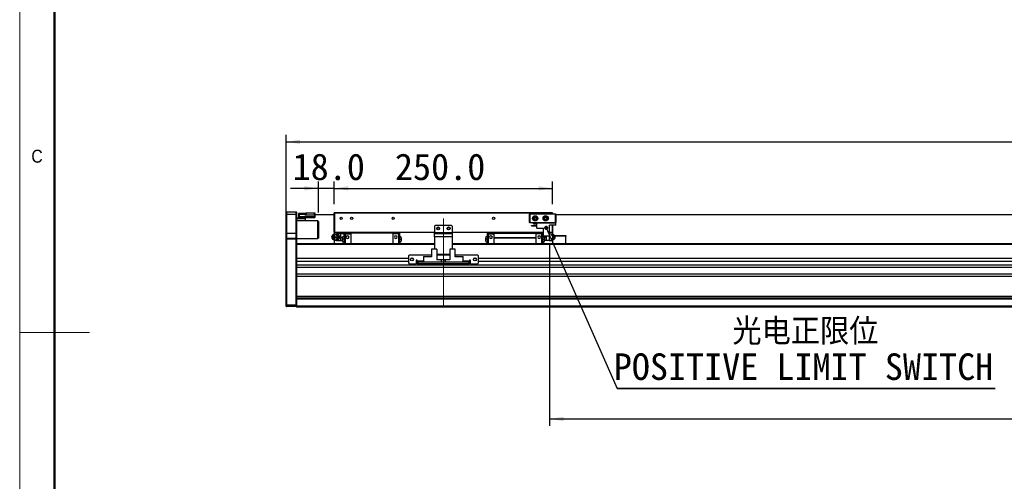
# Model space of a CAD drawing. Header units: millimetres. Extents: x 40 to 3320, y 40 to 2336.
# Tile 2 of 15: x 40 to 1167, y 1018 to 1546. Entities that reach past the tile are written whole.
import ezdxf

# ---------------------------------------------------------------- set-up
doc = ezdxf.new("R2010")
doc.units = ezdxf.units.MM
doc.header["$LTSCALE"] = 8
doc.linetypes.add('CENTERX2', pattern=[20.32, 12.7, -2.54, 2.54, -2.54])
doc.layers.add('DIMNS', color=7, linetype='Continuous')
doc.styles.add('SLDTEXTSTYLE0', font='Gothic.ttf', dxfattribs={"width": 0.913})
doc.styles.add('SLDTEXTSTYLE10', font='txt', dxfattribs={"bigfont": 'bigfont'})
doc.styles.add('SLDTEXTSTYLE7', font='txt')
doc.dimstyles.new('SLDDIMSTYLE0', dxfattribs={"dimtxt": 30.4, "dimasz": 16, "dimexe": 0, "dimexo": 0.0625, "dimgap": 7.6, "dimtad": 2, "dimdec": 1, "dimrnd": 1e-09, "dimzin": 4, "dimdsep": 46, "dimtxsty": 'SLDTEXTSTYLE7', "dimsah": 1, "dimcen": 0.09, "dimadec": 0, "dimazin": 1, "dimtfac": 1, "dimtdec": 1, "dimtmove": 0, "dimatfit": 0, "dimfxl": 0, "dimfrac": 2, "dimtolj": 1, "dimtzin": 12, "dimarcsym": 0})
doc.dimstyles.new('SLDDIMSTYLE1', dxfattribs={"dimtxt": 30.4, "dimasz": 16, "dimexe": 0, "dimexo": 0.0625, "dimgap": 7.6, "dimtad": 2, "dimdec": 1, "dimrnd": 1e-09, "dimzin": 4, "dimdsep": 46, "dimtxsty": 'SLDTEXTSTYLE7', "dimsah": 1, "dimcen": 0.09, "dimadec": 0, "dimazin": 1, "dimtfac": 1, "dimtdec": 1, "dimtofl": 0, "dimtmove": 0, "dimatfit": 3, "dimfxl": 0, "dimfrac": 2, "dimtolj": 1, "dimtzin": 12, "dimarcsym": 0})
doc.dimstyles.new('SLDDIMSTYLE6', dxfattribs={"dimtxt": 0.18, "dimasz": 4.8, "dimexe": 0, "dimexo": 0.0625, "dimgap": 0, "dimtad": 0, "dimtih": 1, "dimtoh": 1, "dimdec": 0, "dimrnd": 1e-09, "dimzin": 0, "dimdsep": 46, "dimtxsty": 'Standard', "dimblk1": 'DOT', "dimblk2": 'DOT', "dimsah": 1, "dimcen": 0.09, "dimadec": 0, "dimazin": 0, "dimtfac": 4.8, "dimtdec": 0, "dimtofl": 0, "dimtmove": 0, "dimatfit": 3, "dimldrblk": 'DOT', "dimfxl": 0, "dimfrac": 2, "dimtolj": 1, "dimtzin": 0, "dimarcsym": 0})

# ---------------------------------------------------------------- blocks, each defined once
blk = doc.blocks.new('_D_21')
at = {"layer": 'DIMNS'}
for p, q in [((344.9, 1304.8), (344.9, 1414.2)), ((2444.9, 1304.8), (2444.9, 1414.2)), ((344.9, 1406.2), (2444.9, 1406.2))]:
    blk.add_line(p, q, dxfattribs=at)
for points in [[(344.9, 1406.2), (360.9, 1403.8), (360.9, 1408.6)], [(2444.9, 1406.2), (2428.9, 1408.6), (2428.9, 1403.8)]]:
    blk.add_solid(points, dxfattribs=at)
at = {"layer": 'DIMNS', "insert": (1338.7, 1446), "char_height": 30.4, "attachment_point": 1, "style": 'SLDTEXTSTYLE7'}
blk.add_mtext('2100.0', dxfattribs=at)
blk = doc.blocks.new('_D_24')
at = {"layer": 'DIMNS'}
for p, q in [((381.9, 1353), (349.9, 1353)), ((381.9, 1325.3), (381.9, 1361)), ((399.9, 1353), (381.9, 1353)), ((399.9, 1335), (399.9, 1361)), ((399.9, 1353), (431.9, 1353))]:
    blk.add_line(p, q, dxfattribs=at)
for points in [[(381.9, 1353), (365.9, 1355.4), (365.9, 1350.6)], [(399.9, 1353), (415.9, 1350.6), (415.9, 1355.4)]]:
    blk.add_solid(points, dxfattribs=at)
at = {"layer": 'DIMNS', "insert": (352.3, 1392.9), "char_height": 30.4, "attachment_point": 1, "style": 'SLDTEXTSTYLE7'}
blk.add_mtext('18.0', dxfattribs=at)
blk = doc.blocks.new('_D_25')
at = {"layer": 'DIMNS'}
for p, q in [((399.9, 1335), (399.9, 1361)), ((399.9, 1353), (649.9, 1353)), ((649.9, 1335), (649.9, 1361))]:
    blk.add_line(p, q, dxfattribs=at)
for points in [[(399.9, 1353), (415.9, 1350.6), (415.9, 1355.4)], [(649.9, 1353), (633.9, 1355.4), (633.9, 1350.6)]]:
    blk.add_solid(points, dxfattribs=at)
at = {"layer": 'DIMNS', "insert": (469.4, 1392.9), "char_height": 30.4, "attachment_point": 1, "style": 'SLDTEXTSTYLE7'}
blk.add_mtext('250.0', dxfattribs=at)
blk = doc.blocks.new('_D_26')
at = {"layer": 'DIMNS'}
for p, q in [((646.4, 1288), (646.4, 1081.2)), ((2106.4, 1284.5), (2106.4, 1081.2)), ((646.4, 1089.2), (2106.4, 1089.2))]:
    blk.add_line(p, q, dxfattribs=at)
for points in [[(646.4, 1089.2), (662.4, 1086.8), (662.4, 1091.6)], [(2106.4, 1089.2), (2090.4, 1091.6), (2090.4, 1086.8)]]:
    blk.add_solid(points, dxfattribs=at)
at = {"layer": 'DIMNS', "char_height": 30.4, "attachment_point": 1, "style": 'SLDTEXTSTYLE7'}
for s, insert in [('Stroke T=', (1250.9, 1129)), ('1460.0', (1426.5, 1129))]:
    blk.add_mtext(s, dxfattribs=dict(at, insert=insert))
blk = doc.blocks.new('SW_NOTE_8')
at = {"layer": 'DIMNS', "color": 0}
for p, q in [((0, 0), (432.7, 0)), ((432.7, 0), (0, 0)), ((0, 0), (432.7, 0)), ((432.7, 0), (0, 0)), ((0, 0), (432.7, 0)), ((432.7, 0), (0, 0))]:
    blk.add_line(p, q, dxfattribs=at)
at = {"layer": 'DIMNS', "color": 0, "char_height": 30.4, "attachment_point": 2}
for s, insert, style in [('光电正限位', (215.6, 80.3), 'SLDTEXTSTYLE10'), ('POSITIVE LIMIT SWITCH', (213.4, 40.1), 'SLDTEXTSTYLE7')]:
    blk.add_mtext(s, dxfattribs=dict(at, insert=insert, style=style))
blk = doc.blocks.new('_DOT')
at = {"color": 0, "linetype": 'ByBlock', "lineweight": -2}
blk.add_line((-0.5, 0), (-1, 0), dxfattribs=at)
at = {"color": 0, "linetype": 'ByBlock', "const_width": 0.5}
blk.add_lwpolyline([(-0.25, 0, 1), (0.25, 0, 1)], format="xyb", close=True, dxfattribs=at)

msp = doc.modelspace()

# ---------------------------------------------------------------- linework, layer by layer
at = {"color": 7, "linetype": 'Continuous', "lineweight": 18}
for p, q in [((40, 2336), (40, 40)), ((80, 2296), (80, 80)), ((40, 1188), (120, 1188))]:
    msp.add_line(p, q, dxfattribs=at)
at = {"color": 7, "linetype": 'Continuous', "lineweight": 50}
msp.add_line((80, 2296), (80, 80), dxfattribs=at)
at = {"color": 7, "linetype": 'Continuous', "lineweight": 25}
for p, q in [((345.1652052, 1326.1522943), (344.8652746, 1325.8522967)), ((344.8652746, 1323.1522957), (344.8652746, 1325.8522967)), ((345.1652052, 1323.1522957), (344.8652746, 1323.1522957)), ((344.8652746, 1301.1522958), (344.8652746, 1323.1522957)), ((345.1652052, 1326.1522943), (345.1652052, 1323.1522957)), ((345.1652052, 1326.1522943), (356.5651895, 1326.1522943)), ((356.5651895, 1323.1522957), (345.1652052, 1323.1522957)), ((345.1652052, 1323.1522957), (345.1652052, 1301.1522958)), ((356.5651895, 1323.1522957), (356.5651895, 1326.1522943)), ((356.5651895, 1326.1522943), (356.8652393, 1325.8522967)), ((356.5651895, 1301.1522958), (356.5651895, 1323.1522957)), ((356.5651895, 1323.1522957), (356.8652393, 1323.1522957)), ((356.8652393, 1325.8522967), (356.8652393, 1323.1522957)), ((356.8652393, 1323.1522957), (356.8652393, 1301.1522958)), ((356.8652393, 1319.152295), (359.6652271, 1319.152295)), ((359.3651773, 1324.3523011), (359.6652271, 1324.6522987)), ((359.3651773, 1323.1522957), (359.3651773, 1324.3523011)), ((359.3651773, 1320.6522981), (359.3651773, 1323.1522957)), ((359.3651773, 1323.1522957), (359.6652271, 1323.1522957)), ((359.6652271, 1320.6522981), (359.3651773, 1320.6522981)), ((359.3651773, 1319.4523001), (359.3651773, 1320.6522981)), ((359.6652271, 1319.152295), (359.3651773, 1319.4523001)), ((359.6652271, 1324.6522987), (359.6652271, 1323.1522957)), ((359.6652271, 1324.6522987), (366.8652298, 1324.6522987)), ((359.6652271, 1323.1522957), (359.6652271, 1320.6522981)), ((366.8652298, 1323.1522957), (359.6652271, 1323.1522957)), ((359.6652271, 1320.6522981), (377.5652172, 1320.6522981)), ((359.6652271, 1320.6522981), (359.6652271, 1319.152295)), ((377.5652172, 1319.152295), (359.6652271, 1319.152295)), ((366.8652298, 1324.6522987), (366.8652298, 1323.1522957)), ((366.8652298, 1322.352297), (366.8652298, 1323.1522957)), ((366.8652298, 1322.6522947), (377.5652172, 1322.6522947)), ((377.5652172, 1322.352297), (366.8652298, 1322.352297)), ((366.8652298, 1319.152295), (366.8652298, 1318.1523005)), ((367.3651935, 1322.8522981), (367.3651935, 1324.8522947)), ((367.3651935, 1324.8522947), (367.8652765, 1324.8522947)), ((367.8652765, 1322.8522981), (367.3651935, 1322.8522981)), ((367.3651935, 1322.8522981), (367.3651935, 1322.6522947)), ((367.8652765, 1324.8522947), (367.8652765, 1322.8522981)), ((367.8652765, 1324.8522947), (377.365184, 1324.8522947)), ((367.8652765, 1322.8522981), (377.365184, 1322.8522981)), ((377.365184, 1322.8522981), (377.365184, 1324.8522947)), ((377.365184, 1324.8522947), (377.865267, 1324.8522947)), ((377.865267, 1322.8522981), (377.365184, 1322.8522981)), ((377.5652172, 1322.6522947), (377.865267, 1322.352297)), ((377.5652172, 1322.6522947), (377.5652172, 1322.352297)), ((399.8652221, 1322.6522947), (377.5652172, 1322.6522947)), ((377.5652172, 1322.352297), (377.865267, 1322.352297)), ((377.5652172, 1320.6522981), (377.5652172, 1322.352297)), ((377.5652172, 1319.152295), (377.5652172, 1320.6522981)), ((377.5652172, 1320.6522981), (377.865267, 1320.6522981)), ((377.5652172, 1319.152295), (377.865267, 1319.4523001)), ((377.865267, 1324.8522947), (377.865267, 1322.8522981)), ((399.8652221, 1322.8522981), (377.865267, 1322.8522981)), ((377.865267, 1322.352297), (377.865267, 1320.6522981)), ((377.865267, 1320.6522981), (377.865267, 1319.4523001)), ((400.1652123, 1325.1522997), (399.8652221, 1324.8523021)), ((399.8652221, 1302.9523039), (399.8652221, 1324.8523021)), ((400.1652123, 1324.8523021), (399.8652221, 1324.8523021)), ((400.1652123, 1325.1522997), (649.565232, 1325.1522997)), ((400.1652123, 1325.1522997), (400.1652123, 1324.8523021)), ((649.565232, 1324.8523021), (400.1652123, 1324.8523021)), ((400.1652123, 1324.8523021), (400.1652123, 1302.9523039)), ((623.3652355, 1323.3523065), (623.6652257, 1323.6523042)), ((623.6652257, 1323.2280383), (623.3652355, 1323.3523065)), ((623.3652355, 1313.9523039), (623.3652355, 1323.3523065)), ((623.6652257, 1323.6523042), (653.0652167, 1323.6523042)), ((623.6652257, 1323.6523042), (623.7895013, 1323.3523065)), ((623.7895013, 1323.3523065), (623.6652257, 1323.2280383)), ((623.6652257, 1323.2280383), (623.6652257, 1314.0765646)), ((652.940941, 1323.3523065), (623.7895013, 1323.3523065)), ((649.565232, 1325.1522997), (649.565232, 1324.8523021)), ((649.8652221, 1324.8523021), (649.565232, 1325.1522997)), ((649.8652221, 1324.8523021), (649.565232, 1324.8523021)), ((649.565232, 1323.6523042), (649.565232, 1324.8523021)), ((649.8652221, 1324.8523021), (649.8652221, 1323.6523042)), ((653.0652167, 1323.6523042), (652.940941, 1323.3523065)), ((653.0652167, 1323.2280383), (652.940941, 1323.3523065)), ((653.0652167, 1323.6523042), (653.3652069, 1323.3523065)), ((653.3652069, 1323.3523065), (653.0652167, 1323.2280383)), ((653.0652167, 1314.0765646), (653.0652167, 1323.2280383)), ((653.3652069, 1323.3523065), (653.3652069, 1313.9523039)), ((2134.5652463, 1322.8522981), (653.3652069, 1322.8522981)), ((2134.3652131, 1322.6522947), (653.3652069, 1322.6522947)), ((366.8652298, 1318.1523005), (356.8652393, 1318.1523005)), ((381.3652517, 1315.6522954), (356.8652393, 1315.6522954)), ((366.8652298, 1318.1523005), (366.8652298, 1315.6522954)), ((381.8652155, 1315.1522944), (381.3652517, 1315.6522954)), ((381.3652517, 1295.6522996), (381.3652517, 1315.6522954)), ((381.8652155, 1315.1522944), (381.8652155, 1296.1523006)), ((515.8652188, 1310.6523002), (514.8652317, 1309.6523056)), ((514.8652317, 1309.6523056), (514.8652317, 1302.6523063)), ((533.8652255, 1310.6523002), (515.8652188, 1310.6523002)), ((534.8652126, 1309.6523056), (533.8652255, 1310.6523002)), ((534.8652126, 1309.6523056), (534.8652126, 1302.6523063)), ((623.6652257, 1314.0765646), (623.3652355, 1313.9523039)), ((623.6652257, 1313.6523062), (623.3652355, 1313.9523039)), ((623.6652257, 1314.0765646), (623.7895013, 1313.9523039)), ((623.7895013, 1313.9523039), (623.6652257, 1313.6523062)), ((631.8652155, 1313.6523062), (623.6652257, 1313.6523062)), ((623.7895013, 1313.9523039), (652.940941, 1313.9523039)), ((625.6651999, 1310.1023057), (625.6651999, 1310.4023034)), ((625.6651999, 1310.4023034), (631.8652155, 1310.4023034)), ((625.6651999, 1310.1023057), (631.8652155, 1310.1023057)), ((628.0652405, 1312.3523066), (628.0652405, 1313.0523035)), ((628.0652405, 1313.0523035), (631.8652155, 1313.0523035)), ((628.0652405, 1312.3523066), (631.8652155, 1312.3523066)), ((631.8652155, 1307.4523056), (631.8652155, 1313.6523062)), ((631.8652155, 1313.6523062), (653.3652069, 1313.6523062)), ((631.8652155, 1307.4523056), (639.4152166, 1307.4523056)), ((639.4152166, 1298.1523046), (639.4152166, 1307.4523056)), ((646.3652374, 1298.1523046), (646.3652374, 1311.0522995)), ((653.3652069, 1311.0522995), (646.3652374, 1311.0522995)), ((649.565232, 1302.9523039), (649.565232, 1311.0522995)), ((649.8652221, 1311.0522995), (649.8652221, 1302.9523039)), ((652.940941, 1313.9523039), (653.0652167, 1314.0765646)), ((652.940941, 1313.9523039), (653.0652167, 1313.6523062)), ((653.3652069, 1313.9523039), (653.0652167, 1314.0765646)), ((653.3652069, 1313.9523039), (653.0652167, 1313.6523062)), ((653.3652069, 1311.0522995), (653.3652069, 1313.6523062)), ((345.1652052, 1301.1522958), (344.8652746, 1301.1522958)), ((344.8652746, 1295.8522955), (344.8652746, 1301.1522958)), ((345.1652052, 1296.1523006), (344.8652746, 1295.8522955)), ((344.8652746, 1294.6522975), (344.8652746, 1295.8522955)), ((345.1652052, 1301.1522958), (345.1652052, 1296.1523006)), ((356.5651895, 1301.1522958), (345.1652052, 1301.1522958)), ((345.1652052, 1296.1523006), (345.1652052, 1294.6522975)), ((345.1652052, 1296.1523006), (356.5651895, 1296.1523006)), ((356.5651895, 1296.1523006), (356.5651895, 1301.1522958)), ((356.8652393, 1301.1522958), (356.5651895, 1301.1522958)), ((356.5651895, 1294.6522975), (356.5651895, 1296.1523006)), ((356.8652393, 1295.8522955), (356.5651895, 1296.1523006)), ((356.8652393, 1301.1522958), (356.8652393, 1295.8522955)), ((356.8652393, 1295.8522955), (356.8652393, 1294.6522975)), ((381.3652517, 1295.6522996), (381.8652155, 1296.1523006)), ((398.0532409, 1299.4399885), (397.4703671, 1298.7825194)), ((400.1652123, 1302.9523039), (399.8652221, 1302.9523039)), ((399.8652221, 1302.9523039), (400.1652123, 1302.6523063)), ((399.8652221, 1302.9523039), (399.8652221, 1300.6523022)), ((401.8026115, 1300.6523022), (399.9992134, 1300.6523022)), ((400.1652123, 1302.9523039), (514.8652317, 1302.9523039)), ((400.1652123, 1302.9523039), (400.1652123, 1302.6523063)), ((514.8652317, 1302.6523063), (400.1652123, 1302.6523063)), ((401.1916043, 1297.1523026), (403.2752635, 1297.1523026)), ((403.7193777, 1300.6523022), (401.8026115, 1300.6523022)), ((403.7193777, 1300.6523022), (404.4265272, 1300.6523022)), ((403.7193777, 1300.6523022), (404.5927645, 1298.9023024)), ((403.7652136, 1301.1523033), (407.1902157, 1301.1523033)), ((405.4132821, 1298.9023024), (404.4265272, 1300.6523022)), ((404.5927645, 1298.9023024), (405.5794598, 1297.1523026)), ((405.5794598, 1297.1523026), (404.5927645, 1295.4023028)), ((406.2866093, 1297.1523026), (405.4132821, 1298.9023024)), ((405.4132821, 1295.4023028), (406.2866093, 1297.1523026)), ((405.5794598, 1297.1523026), (406.2866093, 1297.1523026)), ((407.365215, 1299.1523067), (407.5310351, 1301.1523033)), ((407.365215, 1299.1523067), (407.365215, 1301.1523033)), ((407.5310351, 1297.1523026), (407.365215, 1299.1523067)), ((407.365215, 1295.152306), (407.365215, 1299.1523067)), ((407.365215, 1295.152306), (407.5310351, 1297.1523026)), ((407.5310351, 1301.1523033), (410.8651997, 1301.1523033)), ((407.5310351, 1297.1523026), (409.2527749, 1297.1523026)), ((408.8652255, 1296.0023055), (408.8652255, 1294.652305)), ((410.8651997, 1297.9023004), (410.7652427, 1297.9023004)), ((412.3652102, 1301.752306), (410.8651997, 1301.752306)), ((410.8651997, 1301.752306), (410.8651997, 1300.8123035)), ((412.3652102, 1300.8123035), (410.8651997, 1300.8123035)), ((410.8651997, 1300.8123035), (410.8651997, 1289.6523023)), ((412.3652102, 1301.8523002), (412.3652102, 1300.9023065)), ((412.3652102, 1301.8523002), (418.8652159, 1301.8523002)), ((412.3652102, 1300.9023065), (412.3652102, 1289.6523023)), ((412.3652102, 1300.9023065), (418.8652159, 1300.9023065)), ((418.8652159, 1302.6523063), (418.8652159, 1301.6523043)), ((466.8652536, 1301.6523043), (418.8652159, 1301.6523043)), ((418.8652159, 1301.6523043), (418.8652159, 1289.6523023)), ((466.8652536, 1302.6523063), (466.8652536, 1301.6523043)), ((473.3651997, 1301.8523002), (466.8652536, 1301.8523002)), ((466.8652536, 1301.6523043), (466.8652536, 1289.6523023)), ((473.3651997, 1300.9023065), (466.8652536, 1300.9023065)), ((473.3651997, 1301.8523002), (473.3651997, 1300.9023065)), ((473.3651997, 1301.752306), (474.8652102, 1301.752306)), ((473.3651997, 1300.9023065), (473.3651997, 1289.6523023)), ((473.3651997, 1300.8123035), (474.8652102, 1300.8123035)), ((474.8652102, 1300.8123035), (474.8652102, 1301.752306)), ((474.8652102, 1289.6523023), (474.8652102, 1300.8123035)), ((474.9652268, 1297.9023004), (474.8652102, 1297.9023004)), ((476.8652441, 1294.652305), (476.8652441, 1296.0023055)), ((514.8652317, 1302.6523063), (534.8652126, 1302.6523063)), ((514.8652317, 1301.1523033), (514.8652317, 1302.6523063)), ((514.8652317, 1297.6523036), (514.8652317, 1301.1523033)), ((514.8652317, 1301.1523033), (534.8652126, 1301.1523033)), ((514.8652317, 1297.6523036), (514.8652317, 1283.5523034)), ((534.8652126, 1297.6523036), (514.8652317, 1297.6523036)), ((534.8652126, 1302.9523039), (639.4152166, 1302.9523039)), ((534.8652126, 1302.6523063), (534.8652126, 1301.1523033)), ((639.4152166, 1302.6523063), (534.8652126, 1302.6523063)), ((534.8652126, 1301.1523033), (534.8652126, 1297.6523036)), ((534.8652126, 1297.6523036), (534.8652126, 1283.5523034)), ((572.8652002, 1296.0023055), (572.8652002, 1294.652305)), ((574.8652341, 1297.9023004), (574.7652175, 1297.9023004)), ((576.3652445, 1301.752306), (574.8652341, 1301.752306)), ((574.8652341, 1301.752306), (574.8652341, 1300.8123035)), ((576.3652445, 1300.8123035), (574.8652341, 1300.8123035)), ((574.8652341, 1300.8123035), (574.8652341, 1289.6523023)), ((576.3652445, 1300.9023065), (576.3652445, 1301.8523002)), ((576.3652445, 1301.8523002), (582.8652503, 1301.8523002)), ((576.3652445, 1289.6523023), (576.3652445, 1300.9023065)), ((576.3652445, 1300.9023065), (582.8652503, 1300.9023065)), ((582.8652503, 1301.6523043), (582.8652503, 1302.6523063)), ((582.8652503, 1301.6523043), (630.8652283, 1301.6523043)), ((582.8652503, 1296.6523016), (582.8652503, 1301.6523043)), ((582.8652503, 1296.6523016), (630.8652283, 1296.6523016)), ((582.8652503, 1296.2523023), (582.8652503, 1296.6523016)), ((582.8652503, 1296.2523023), (630.8652283, 1296.2523023)), ((582.8652503, 1289.6523023), (582.8652503, 1296.2523023)), ((630.8652283, 1301.6523043), (630.8652283, 1302.6523063)), ((637.3652341, 1301.8523002), (630.8652283, 1301.8523002)), ((630.8652283, 1296.6523016), (630.8652283, 1301.6523043)), ((637.3652341, 1300.9023065), (630.8652283, 1300.9023065)), ((630.8652283, 1296.2523023), (630.8652283, 1296.6523016)), ((630.8652283, 1289.6523023), (630.8652283, 1296.2523023)), ((637.3652341, 1300.9023065), (637.3652341, 1301.8523002)), ((637.3652341, 1301.752306), (638.8652445, 1301.752306)), ((637.3652341, 1289.6523023), (637.3652341, 1300.9023065)), ((637.3652341, 1300.8123035), (638.8652445, 1300.8123035)), ((638.8652445, 1300.8123035), (638.8652445, 1301.752306)), ((639.4152166, 1301.1523033), (638.8652445, 1301.1523033)), ((638.8652445, 1289.6523023), (638.8652445, 1300.8123035)), ((638.9652015, 1297.9023004), (638.8652445, 1297.9023004)), ((646.3652374, 1298.1523046), (639.4152166, 1298.1523046)), ((642.1994092, 1297.1523026), (640.4776694, 1297.1523026)), ((640.8652188, 1294.652305), (640.8652188, 1296.0023055)), ((642.2823192, 1298.1523046), (642.1994092, 1297.1523026)), ((642.1994092, 1297.1523026), (642.3652293, 1295.152306)), ((642.3652293, 1298.1523046), (642.3652293, 1295.152306)), ((646.3652374, 1302.9523039), (649.565232, 1302.9523039)), ((649.565232, 1302.6523063), (646.3652374, 1302.6523063)), ((647.7683307, 1300.6523022), (649.0240814, 1300.6523022)), ((649.0240814, 1300.6523022), (649.8974682, 1298.9023024)), ((649.7312309, 1300.6523022), (649.0240814, 1300.6523022)), ((649.8652221, 1302.9523039), (649.565232, 1302.6523063)), ((649.565232, 1302.9523039), (649.565232, 1302.6523063)), ((649.8652221, 1302.9523039), (649.565232, 1302.9523039)), ((650.7179858, 1298.9023024), (649.7312309, 1300.6523022)), ((649.8652221, 1302.9523039), (649.8652221, 1300.4146883)), ((649.8974682, 1298.9023024), (650.8841635, 1297.1523026)), ((650.8841635, 1297.1523026), (649.8974682, 1295.4023028)), ((651.591313, 1297.1523026), (650.7179858, 1298.9023024)), ((650.7179858, 1295.4023028), (651.591313, 1297.1523026)), ((651.591313, 1297.1523026), (650.8841635, 1297.1523026)), ((652.2600772, 1298.7825194), (651.6772033, 1299.4399885)), ((651.9292714, 1299.1556669), (664.8652078, 1299.1556669)), ((652.8652431, 1297.1523026), (652.5263907, 1297.1523026)), ((664.8652078, 1298.1556648), (652.658117, 1298.1556648)), ((664.8652078, 1299.1556669), (664.8652078, 1298.1556648)), ((664.8652078, 1289.6523023), (664.8652078, 1298.1556648)), ((344.8652746, 1219.7765621), (344.8652746, 1294.6522975)), ((345.1652052, 1294.6522975), (344.8652746, 1294.6522975)), ((345.1652052, 1294.6522975), (345.1652052, 1219.652298)), ((356.5651895, 1294.6522975), (345.1652052, 1294.6522975)), ((356.5651895, 1219.652298), (356.5651895, 1294.6522975)), ((356.8652393, 1294.6522975), (356.5651895, 1294.6522975)), ((356.8652393, 1295.6522996), (381.3652517, 1295.6522996)), ((356.8652393, 1294.6522975), (356.8652393, 1289.3664459)), ((399.8652221, 1289.653554), (356.8652393, 1289.653554)), ((514.8652317, 1289.6523023), (356.8652393, 1289.6523023)), ((356.8652393, 1289.3664459), (356.8652393, 1288.6523003)), ((356.8652393, 1288.6523003), (356.8652393, 1272.6491908)), ((397.4703671, 1295.5220858), (398.0532409, 1294.8646167)), ((399.3992926, 1293.9950744), (399.848652, 1293.9192796)), ((399.8652221, 1293.652303), (399.8652221, 1289.6523023)), ((401.8026115, 1293.652303), (399.9992134, 1293.652303)), ((403.7193777, 1293.652303), (401.8026115, 1293.652303)), ((404.5927645, 1295.4023028), (403.7193777, 1293.652303)), ((403.7193777, 1293.652303), (404.4265272, 1293.652303)), ((403.7652136, 1293.1523019), (407.1902157, 1293.1523019)), ((404.4265272, 1293.652303), (405.4132821, 1295.4023028)), ((407.5310351, 1293.1523019), (407.365215, 1295.152306)), ((407.365215, 1293.1523019), (407.365215, 1295.152306)), ((407.5310351, 1293.1523019), (408.8711859, 1293.1523019)), ((408.8652255, 1294.652305), (408.8652255, 1293.3023045)), ((410.8651997, 1294.652305), (410.7652427, 1294.652305)), ((410.7652427, 1291.4023021), (410.8651997, 1291.4023021)), ((474.8652102, 1294.652305), (474.9652268, 1294.652305)), ((474.8652102, 1291.4023021), (474.9652268, 1291.4023021)), ((476.8652441, 1293.3023045), (476.8652441, 1294.652305)), ((2254.8652412, 1289.6523023), (534.8652126, 1289.6523023)), ((572.8652002, 1294.652305), (572.8652002, 1293.3023045)), ((574.8652341, 1294.652305), (574.7652175, 1294.652305)), ((574.7652175, 1291.4023021), (574.8652341, 1291.4023021)), ((638.8652445, 1294.652305), (638.9652015, 1294.652305)), ((638.8652445, 1291.4023021), (638.9652015, 1291.4023021)), ((642.1994092, 1293.1523019), (640.8593179, 1293.1523019)), ((640.8652188, 1293.3023045), (640.8652188, 1294.652305)), ((642.3652293, 1295.152306), (642.1994092, 1293.1523019)), ((642.3652293, 1295.152306), (642.3652293, 1293.1523019)), ((645.9652306, 1293.1523019), (642.5402285, 1293.1523019)), ((647.8907587, 1293.652303), (649.0240814, 1293.652303)), ((649.8974682, 1295.4023028), (649.0240814, 1293.652303)), ((649.7312309, 1293.652303), (649.0240814, 1293.652303)), ((649.7312309, 1293.652303), (650.7179858, 1295.4023028)), ((649.8652221, 1293.8899169), (649.8652221, 1289.6523023)), ((651.6772033, 1294.8646167), (652.2600772, 1295.5220858)), ((2139.8652317, 1289.653554), (664.8652078, 1289.653554)), ((485.8652474, 1276.652302), (484.8652007, 1275.6523037)), ((484.8652007, 1275.6523037), (484.8652007, 1267.6523024)), ((511.3652469, 1276.652302), (485.8652474, 1276.652302)), ((502.1652104, 1275.1523027), (509.965253, 1275.1523027)), ((502.1652104, 1275.1523027), (502.1652104, 1274.6523017)), ((502.1652104, 1274.6523017), (502.1652104, 1268.6523044)), ((511.3652469, 1274.6523017), (502.1652104, 1274.6523017)), ((510.4652168, 1274.6523017), (509.965253, 1275.1523027)), ((511.3652469, 1283.5523034), (511.3652469, 1274.6523017)), ((517.3652293, 1283.5523034), (511.3652469, 1283.5523034)), ((517.3652293, 1283.5523034), (517.3652293, 1271.1523021)), ((532.365215, 1277.152303), (517.3652293, 1277.152303)), ((532.365215, 1276.652302), (517.3652293, 1276.652302)), ((532.365215, 1283.5523034), (532.365215, 1271.1523021)), ((538.3651973, 1283.5523034), (532.365215, 1283.5523034)), ((538.3651973, 1274.6523017), (538.3651973, 1283.5523034)), ((563.8652565, 1276.652302), (538.3651973, 1276.652302)), ((547.5652339, 1274.6523017), (538.3651973, 1274.6523017)), ((539.7652508, 1275.1523027), (539.2652275, 1274.6523017)), ((539.7652508, 1275.1523027), (547.5652339, 1275.1523027)), ((547.5652339, 1274.6523017), (547.5652339, 1275.1523027)), ((547.5652339, 1268.6523044), (547.5652339, 1274.6523017)), ((564.8652436, 1275.6523037), (563.8652565, 1276.652302)), ((564.8652436, 1267.6523024), (564.8652436, 1275.6523037)), ((356.8652393, 1272.6491908), (356.8652393, 1269.2491928)), ((484.8652007, 1272.6491908), (356.8652393, 1272.6491908)), ((356.8652393, 1269.2491928), (356.8652393, 1264.9884516)), ((484.8652007, 1269.2491928), (356.8652393, 1269.2491928)), ((2432.8652145, 1264.9884516), (356.8652393, 1264.9884516)), ((356.8652393, 1264.9884516), (356.8652393, 1263.6807816)), ((356.8652393, 1263.6807816), (356.8652393, 1226.4522979)), ((2432.8652145, 1262.3903746), (356.8652393, 1262.3903746)), ((484.8652007, 1267.6523024), (485.8652474, 1266.6523041)), ((485.8652474, 1266.6523041), (493.865204, 1266.6523041)), ((490.2422549, 1272.6491908), (487.4882223, 1272.6491908)), ((494.8652507, 1270.6523048), (493.865204, 1270.6523048)), ((493.865204, 1270.6523048), (493.865204, 1266.6523041)), ((494.8652507, 1269.2491928), (493.865204, 1269.2491928)), ((494.8652507, 1269.6523028), (494.8652507, 1270.6523048)), ((494.8652507, 1269.6523028), (494.8652507, 1268.6523044)), ((494.8652507, 1266.6523041), (494.8652507, 1268.6523044)), ((494.8652507, 1268.6523044), (495.8652379, 1268.6523044)), ((495.8652379, 1266.6523041), (494.8652507, 1266.6523041)), ((495.8652379, 1268.6523044), (495.8652379, 1266.6523041)), ((553.8652064, 1268.6523044), (495.8652379, 1268.6523044)), ((553.8652064, 1266.6523041), (495.8652379, 1266.6523041)), ((522.8652479, 1271.1523021), (517.3652293, 1271.1523021)), ((522.8652479, 1268.6523044), (522.8652479, 1271.1523021)), ((524.8652221, 1271.1523021), (522.8652479, 1271.1523021)), ((524.8652221, 1271.1523021), (524.8652221, 1268.6523044)), ((526.865256, 1271.1523021), (524.8652221, 1271.1523021)), ((526.865256, 1271.1523021), (526.865256, 1268.6523044)), ((532.365215, 1271.1523021), (526.865256, 1271.1523021)), ((553.8652064, 1266.6523041), (553.8652064, 1268.6523044)), ((553.8652064, 1268.6523044), (554.8652531, 1268.6523044)), ((554.8652531, 1266.6523041), (553.8652064, 1266.6523041)), ((555.8652403, 1270.6523048), (554.8652531, 1270.6523048)), ((554.8652531, 1270.6523048), (554.8652531, 1269.6523028)), ((554.8652531, 1268.6523044), (554.8652531, 1269.6523028)), ((555.8652403, 1269.2491928), (554.8652531, 1269.2491928)), ((554.8652531, 1268.6523044), (554.8652531, 1266.6523041)), ((555.8652403, 1266.6523041), (555.8652403, 1270.6523048)), ((555.8652403, 1266.6523041), (563.8652565, 1266.6523041)), ((562.2422816, 1272.6491908), (559.4881894, 1272.6491908)), ((563.8652565, 1266.6523041), (564.8652436, 1267.6523024)), ((2224.8652102, 1272.6491908), (564.8652436, 1272.6491908)), ((2224.8652102, 1269.2491928), (564.8652436, 1269.2491928)), ((2432.8652145, 1254.8848199), (356.8652393, 1254.8848199)), ((2432.8652145, 1252.2867465), (356.8652393, 1252.2867465)), ((2432.8652145, 1229.152298), (356.8652393, 1229.152298)), ((344.8652746, 1219.7765621), (345.1652052, 1219.652298)), ((344.8652746, 1217.952298), (344.8652746, 1219.7765621)), ((344.8652746, 1217.952298), (345.1652052, 1217.652298)), ((345.1652052, 1219.652298), (356.5651895, 1219.652298)), ((345.1652052, 1219.652298), (345.1652052, 1217.652298)), ((356.5651895, 1217.652298), (345.1652052, 1217.652298)), ((356.8652393, 1219.7765621), (356.5651895, 1219.652298)), ((356.5651895, 1217.652298), (356.5651895, 1219.652298)), ((356.8652393, 1217.952298), (356.5651895, 1217.652298)), ((2432.8652145, 1227.1522976), (356.8652393, 1227.1522976)), ((356.8652393, 1226.4522979), (356.8652393, 1226.1522984)), ((2432.8652145, 1226.1522984), (356.8652393, 1226.1522984)), ((356.8652393, 1226.1522984), (356.8652393, 1218.152298)), ((2432.8652145, 1218.152298), (356.8652393, 1218.152298)), ((356.8652393, 1218.152298), (356.8652393, 1217.1522979)), ((2432.8652145, 1217.1522979), (356.8652393, 1217.1522979))]:
    msp.add_line(p, q, dxfattribs=at)
at = {"color": 8, "linetype": 'Continuous', "lineweight": 25}
for p, q in [((410.7652427, 1297.9023004), (410.7652427, 1294.652305)), ((474.9652268, 1294.652305), (474.9652268, 1297.9023004)), ((574.7652175, 1297.9023004), (574.7652175, 1294.652305)), ((638.9652015, 1294.652305), (638.9652015, 1297.9023004)), ((514.8652317, 1288.6523003), (356.8652393, 1288.6523003)), ((410.7652427, 1294.652305), (410.7652427, 1291.4023021)), ((474.9652268, 1291.4023021), (474.9652268, 1294.652305)), ((2254.8652412, 1288.6523003), (534.8652126, 1288.6523003)), ((574.7652175, 1294.652305), (574.7652175, 1291.4023021)), ((638.9652015, 1291.4023021), (638.9652015, 1294.652305)), ((502.1652104, 1269.6523028), (494.8652507, 1269.6523028)), ((554.8652531, 1269.6523028), (547.5652339, 1269.6523028))]:
    msp.add_line(p, q, dxfattribs=at)
at = {"color": 7, "linetype": 'Continuous', "lineweight": 25, "flags": 128}
for points in [[(403.7639619, 1301.1523033), (402.5278808, 1300.9561146), (401.8878461, 1300.6843621)], [(652.8652431, 1297.1523026), (652.7005555, 1298.05161), (652.2600772, 1298.7825194)], [(652.2600772, 1295.5220858), (652.7005555, 1296.2529952), (652.8652431, 1297.1523026)], [(401.7526032, 1293.6955238), (402.5309803, 1293.3474923), (403.7671806, 1293.1523019)]]:
    msp.add_lwpolyline(points, dxfattribs=at)
at = {"color": 7, "linetype": 'Continuous', "lineweight": 25}
for centre, radius in [((407.8652269, 1318.652303), 1.25), ((419.8652269, 1318.652303), 1.25), ((467.3652269, 1318.652303), 1.25), ((582.3652269, 1318.652303), 1.25), ((629.8652269, 1318.652303), 3), ((629.8652269, 1318.652303), 1.7), ((629.8652269, 1318.652303), 1.25), ((641.8652269, 1318.652303), 3), ((641.8652269, 1318.652303), 1.7), ((641.8652269, 1318.652303), 1.25), ((518.8652269, 1307.152303), 1.7), ((518.8652269, 1307.152303), 1.25), ((530.8652269, 1307.152303), 1.7), ((530.8652269, 1307.152303), 1.25), ((488.8652269, 1271.652303), 1.7), ((560.8652269, 1271.652303), 1.7)]:
    msp.add_circle(centre, radius, dxfattribs=at)
for centre, radius, start, end in [((399.0284027, 1297.2966476), 2.1680121, 356.1824568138, 183.8175431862), ((399.0284027, 1297.0079576), 2.1680121, 176.1824568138, 3.8175431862), ((400.2546081, 1297.3610649), 3.0278607, 356.0464831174, 136.6385784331), ((400.2746375, 1296.8978198), 3.0113979, 222.4672895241, 4.8476489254), ((399.0284325, 1297.2032418), 0.7649355, 356.1816842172, 183.8183157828), ((399.0284325, 1297.1013657), 0.7649353, 176.1818556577, 3.8181443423), ((401.8052545, 1297.6572279), 2.9950755, 90.0505600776, 110.9227083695), ((401.7478375, 1297.4656994), 3.1870735, 26.7924096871, 89.0152497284), ((401.2903027, 1297.1596044), 3.7340662, 359.8879599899, 27.8204598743), ((401.2903027, 1297.1450008), 3.7340662, 332.1795401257, 0.1120400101), ((410.7652269, 1296.002303), 1.9, 90, 180), ((415.2652269, 1297.152303), 1.65, 0, 180), ((415.2652269, 1297.152303), 1.65, 180, 0), ((470.4652269, 1297.152303), 1.65, 0, 180), ((470.4652269, 1297.152303), 1.65, 180, 0), ((474.9652269, 1296.002303), 1.9, 0, 90), ((574.7652269, 1296.002303), 1.9, 90, 180), ((579.2652269, 1297.152303), 1.65, 0, 180), ((579.2652269, 1297.152303), 1.65, 180, 0), ((634.4652269, 1297.152303), 1.65, 0, 180), ((634.4652269, 1297.152303), 1.65, 180, 0), ((638.9652269, 1296.002303), 1.9, 0, 90), ((645.9652269, 1297.152303), 4, 270.0281472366, 84.2608295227), ((646.966232, 1297.3837186), 3.3012487, 27.3872926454, 66.3984792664), ((646.5718266, 1297.1523026), 3.7579771, 332.2460179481, 27.7539820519), ((648.6511963, 1297.0888352), 3.0156481, 302.6273023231, 1.2059372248), ((648.6105341, 1297.1947458), 3.0559371, 359.2042062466, 56.41378868), ((649.2599789, 1297.0671269), 3.2675222, 291.0420918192, 1.4937201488), ((649.2595489, 1297.2373332), 3.2679482, 358.5090208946, 68.8664606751), ((401.8054188, 1296.6488515), 2.9965499, 248.3876302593, 269.9463231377), ((401.7478375, 1296.8389058), 3.1870735, 270.9847502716, 333.2075903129), ((410.7652269, 1293.302303), 1.9, 180, 270), ((474.9652269, 1293.302303), 1.9, 270, 360), ((574.7652269, 1293.302303), 1.9, 180, 270), ((638.9652269, 1293.302303), 1.9, 270, 360), ((646.965968, 1296.9211687), 3.3016129, 293.6037597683, 332.6104683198)]:
    msp.add_arc(centre, radius, start, end, dxfattribs=at)
for points, knots in [([(398.9307405, 1297.1523026), (398.799374, 1297.1523026), (398.5366547, 1297.1523026), (398.3556785, 1297.1523026), (398.265195, 1297.1523026)], [0, 0, 0, 0, 0.5000258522, 1, 1, 1, 1]), ([(398.9307405, 1297.1523026), (399.0707706, 1297.1523026), (399.3508267, 1297.1523026), (399.6447237, 1297.1523026), (399.79167, 1297.1523026)], [0, 0, 0, 0, 0.5000072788, 1, 1, 1, 1]), ([(403.5786511, 1297.1526826), (403.5682528, 1297.4312858), (403.5447503, 1298.0609937), (403.1292406, 1298.9751127), (402.4331165, 1299.7769897), (401.5092924, 1300.3171051), (400.4933493, 1300.5037434), (399.7286125, 1300.470658), (399.3763749, 1300.2991148), (399.3264557, 1300.2748037)], [0, 0, 0, 0, 0.13395759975, 0.30277526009, 0.47335809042, 0.64320545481, 0.81006384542, 0.97308222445, 1, 1, 1, 1]), ([(400.1792194, 1293.8635269), (400.2324859, 1293.8534511), (400.6152445, 1293.7810487), (401.3441789, 1293.956269), (402.2378827, 1294.3842034), (402.9611363, 1295.0855965), (403.4237702, 1295.9627083), (403.6326668, 1296.690306), (403.586212, 1297.087961), (403.5786511, 1297.1526826)], [0, 0, 0, 0, 0.0305940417, 0.2198406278, 0.4055897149, 0.589862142, 0.7751128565, 0.9633977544, 1, 1, 1, 1]), ([(403.5872938, 1297.1523026), (403.5952055, 1297.1523026), (403.6110292, 1297.1523026), (403.3871863, 1297.1523026), (403.2752635, 1297.1523026)], [0, 0, 0, 0, 0.4999941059, 1, 1, 1, 1]), ([(405.0243618, 1297.1523026), (404.6980356, 1297.1523026), (404.0453763, 1297.1523026), (403.7399891, 1297.1523026), (403.5872938, 1297.1523026)], [0, 0, 0, 0, 0.4999946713, 1, 1, 1, 1]), ([(650.4442813, 1300.2758095), (650.431089, 1300.2831032), (650.2579085, 1300.3788503), (650.0537909, 1300.3836685), (649.8652221, 1300.3881196)], [0, 0, 0, 0, 0.076176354, 1, 1, 1, 1]), ([(651.6661765, 1297.1523026), (651.860149, 1297.1523026), (652.2480855, 1297.1523026), (652.4336237, 1297.1523026), (652.5263907, 1297.1523026)], [0, 0, 0, 0, 0.500011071, 1, 1, 1, 1]), ([(410.7652427, 1294.652305), (410.5262241, 1294.652305), (410.1585346, 1294.652305), (409.7161596, 1294.652305), (409.4117629, 1294.652305), (409.1665739, 1294.652305), (408.9296369, 1294.652305), (408.890601, 1294.652305), (408.8652255, 1294.652305)], [0, 0, 0, 0, 0.2394614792, 0.3683707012, 0.5000098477, 0.6316426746, 0.7605463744, 1, 1, 1, 1]), ([(474.9652268, 1294.652305), (475.2042485, 1294.652305), (475.5719248, 1294.652305), (476.014264, 1294.652305), (476.3186442, 1294.652305), (476.5639013, 1294.652305), (476.8008267, 1294.652305), (476.8398662, 1294.652305), (476.8652441, 1294.652305)], [0, 0, 0, 0, 0.2394627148, 0.3683548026, 0.4999946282, 0.6316407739, 0.7605451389, 1, 1, 1, 1]), ([(574.7652175, 1294.652305), (574.5262205, 1294.652305), (574.1585538, 1294.652305), (573.7161892, 1294.652305), (573.411806, 1294.652305), (573.1665304, 1294.652305), (572.9297131, 1294.652305), (572.8906162, 1294.652305), (572.8652002, 1294.652305)], [0, 0, 0, 0, 0.2394447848, 0.3683556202, 0.4999964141, 0.6316435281, 0.760539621, 1, 1, 1, 1]), ([(638.9652015, 1294.652305), (639.2042202, 1294.652305), (639.5719097, 1294.652305), (640.0142847, 1294.652305), (640.3186814, 1294.652305), (640.5638704, 1294.652305), (640.8008074, 1294.652305), (640.8398432, 1294.652305), (640.8652188, 1294.652305)], [0, 0, 0, 0, 0.2394614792, 0.3683707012, 0.5000098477, 0.6316426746, 0.7605463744, 1, 1, 1, 1]), ([(649.8652221, 1293.9129019), (649.9981797, 1293.9156575), (650.1989981, 1293.9198195), (650.3748006, 1294.0124924), (650.4342081, 1294.0438086)], [0, 0, 0, 0, 0.6620785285, 1, 1, 1, 1])]:
    msp.add_open_spline(points, degree=3, knots=knots, dxfattribs=at)
at = {"color": 8, "linetype": 'Continuous', "lineweight": 25}
for points, knots in [([(403.7652136, 1300.6523022), (403.7652136, 1300.6818917), (403.7652136, 1300.8807008), (403.7652136, 1301.0823172), (403.7652136, 1301.1289746), (403.7652136, 1301.1523033)], [0, 0, 0, 0, 0.0803997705, 0.5402003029, 1, 1, 1, 1]), ([(645.9652306, 1298.1523046), (645.9652306, 1297.8209234), (645.9652306, 1296.9822859), (645.9652306, 1295.5761794), (645.9652306, 1294.2586589), (645.9652306, 1293.332437), (645.9652306, 1293.212347), (645.9652306, 1293.1523019)], [0, 0, 0, 0, 0.1403918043, 0.3552942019, 0.5701958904, 0.7850980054, 1, 1, 1, 1]), ([(403.7652136, 1293.1523019), (403.7652136, 1293.1756306), (403.7652136, 1293.222288), (403.7652136, 1293.4239044), (403.7652136, 1293.6227136), (403.7652136, 1293.652303)], [0, 0, 0, 0, 0.4597996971, 0.9196002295, 1, 1, 1, 1])]:
    msp.add_open_spline(points, degree=3, knots=knots, dxfattribs=at)
at = {"layer": 'DIMNS', "linetype": 'CENTERX2', "lineweight": 18}
msp.add_line((524.8652269, 1216.852303), (524.8652269, 1326.452303), dxfattribs=at)

# ---------------------------------------------------------------- block references
at = {"layer": 'DIMNS'}
msp.add_blockref('SW_NOTE_8', (723.5576923, 1124.0384615), dxfattribs=at)

# ---------------------------------------------------------------- texts
at = {"color": 7, "linetype": 'Continuous', "lineweight": 0, "insert": (53.3333333, 1397.1704528), "char_height": 14.8166667, "attachment_point": 1, "style": 'SLDTEXTSTYLE0'}
msp.add_mtext('C', dxfattribs=at)

# ---------------------------------------------------------------- dimensions: what is measured, and where the dimension line sits
at = {"layer": 'DIMNS'}
for base, p1, p2, picture, middle in [((2444.8652269, 1406.152298), (344.8652269, 1294.652298), (2444.8652269, 1294.652298), '_D_21', (1398.1268111, 1406.152298)), ((649.8652269, 1352.9641886), (399.8652269, 1324.852303), (649.8652269, 1324.852303), '_D_25', (517.8251305, 1352.9641886))]:
    dim = msp.add_linear_dim(base=base, p1=p1, p2=p2, angle=0, dimstyle='SLDDIMSTYLE1', dxfattribs=at)
    dim.commit()
    dim.dimension.update_dxf_attribs({"geometry": picture, "text_midpoint": middle, "dimtype": 160})
dim = msp.add_linear_dim(base=(381.8652269, 1352.9641886), p1=(399.8652269, 1324.852303), p2=(381.8652269, 1315.152298), dimstyle='SLDDIMSTYLE0', dxfattribs=at)
dim.commit()
dim.dimension.update_dxf_attribs({"geometry": '_D_24', "text_midpoint": (389.7221272, 1352.9641886), "dimtype": 160})
dim = msp.add_linear_dim(base=(2106.3652269, 1089.152298), p1=(646.3652269, 1298.152303), p2=(2106.3652269, 1294.652303), text='Stroke T=<>', dimstyle='SLDDIMSTYLE1', dxfattribs=at)
dim.commit()
dim.dimension.update_dxf_attribs({"geometry": '_D_26', "text_midpoint": (1398.1268111, 1089.152298), "dimtype": 160})

# ---------------------------------------------------------------- leaders
msp.add_leader([(642.4986556, 1307.8223994), (723.5576923, 1124.0384615)], dimstyle='SLDDIMSTYLE6', dxfattribs=at)

doc.saveas('drawing.dxf')
